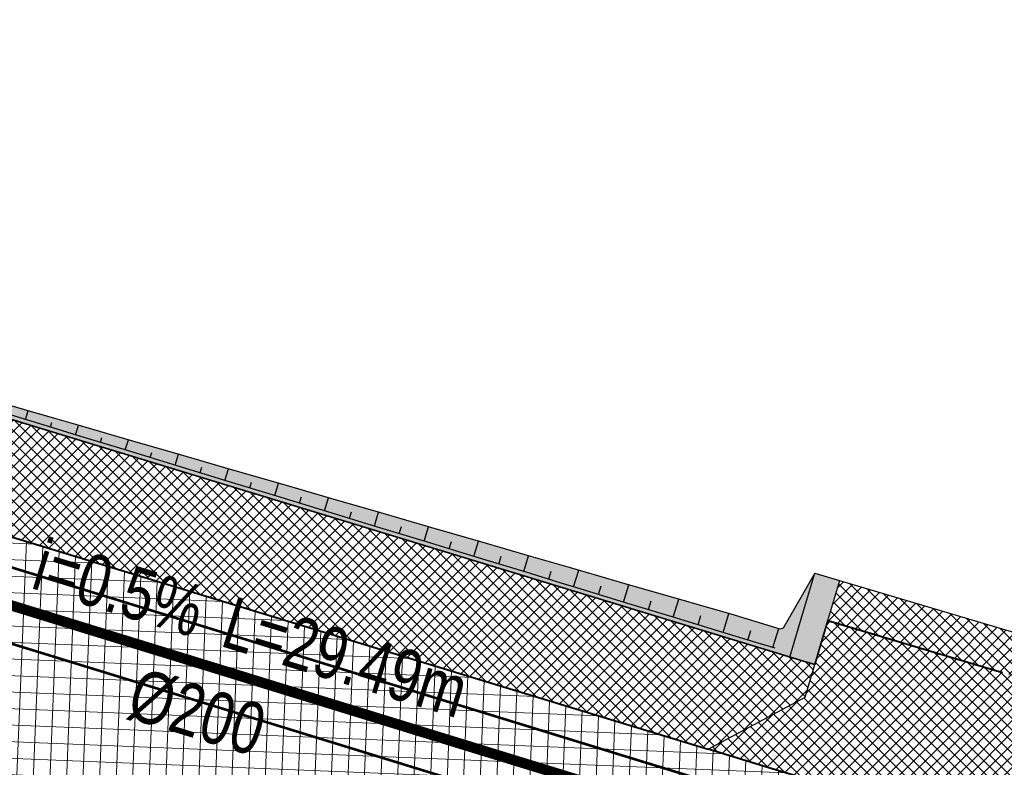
# Model space of a CAD drawing. Header units: metres. Extents: x 7331444 to 14836576, y 5479641 to 11132379.
# Tile 10 of 53: x 7417987 to 7418006, y 5566111 to 5566126. Entities that reach past the tile are written whole.
import ezdxf
from ezdxf.enums import TextEntityAlignment as Align

# ---------------------------------------------------------------- set-up
doc = ezdxf.new("R2010")
doc.units = ezdxf.units.M
doc.linetypes.add('1.5_0.5', pattern=[2, 1.5, -0.5])
doc.linetypes.add('DASHED', pattern=[0.75, 0.5, -0.25])
for name, color, linetype, lineweight in [('$Koncepcja', 10, 'Continuous', 35), ('$Wymiarowanie', 7, 'Continuous', 9), ('projekt KS', 44, 'Continuous', 30)]:
    doc.layers.add(name, color=color, linetype=linetype, lineweight=lineweight)
for name, color, linetype in [('$ODNOŚNIKI', 7, 'Continuous'), ('$wysarzenie', 7, 'Continuous'), ('C-DROGI-KORYTARZE', 7, 'Continuous'), ('Zakres', 7, 'Continuous')]:
    doc.layers.add(name, color=color, linetype=linetype)

# ---------------------------------------------------------------- blocks, each defined once
blk = doc.blocks.new('droga Potiebni')
at = {"layer": '$Koncepcja', "lineweight": 9, "transparency": 33554610}
h = blk.add_hatch(dxfattribs=at)
h.set_pattern_fill('ANSI37', color=253, scale=0.05)
h.set_pattern_definition([(45, (0, 0), (-0.1122532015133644, 0.1122532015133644), []), (135, (0, 0), (-0.1122532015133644, -0.1122532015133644), [])])
h.paths.add_polyline_path([(7418342.136191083, 5566068.521620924), (7418341.406388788, 5566067.771159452), (7418358.945224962, 5566067.782246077), (7418358.944750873, 5566068.532245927)])
edge = h.paths.add_edge_path()
edge.add_line((7418225.188944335, 5566066.654371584), (7418224.479174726, 5566065.879449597))
edge.add_line((7418224.479174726, 5566065.879449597), (7418271.463018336, 5566067.499672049))
edge.add_arc((7418285.145300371, 5565670.735509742), 397.0000067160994, 90.03621774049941, 91.97504351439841, ccw=False)
edge.add_line((7418284.894349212, 5566067.735437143), (7418335.299169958, 5566067.767298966))
edge.add_line((7418335.299169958, 5566067.767298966), (7418334.523200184, 5566068.516808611))
edge.add_line((7418334.523200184, 5566068.516808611), (7418284.893875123, 5566068.485436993))
edge.add_arc((7418285.145300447, 5565670.735505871), 397.7500105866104, 90.03621775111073, 91.975043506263)
edge.add_line((7418271.437170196, 5566068.249226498), (7418225.188944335, 5566066.654371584))
h.paths.add_polyline_path([(7418186.852285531, 5566065.332344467), (7418186.135887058, 5566064.550185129), (7418218.406082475, 5566065.670021), (7418217.611284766, 5566066.393058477)])
edge = h.paths.add_edge_path()
edge.add_line((7418145.709186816, 5566065.964820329), (7418144.84892375, 5566065.31860538))
edge.add_arc((7418165.883506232, 5566226.955687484), 162.9999999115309, 262.5855022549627, 271.9750435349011)
edge.add_line((7418171.501168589, 5566064.052520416), (7418180.069423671, 5566064.347993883))
edge.add_line((7418180.069423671, 5566064.347993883), (7418179.274625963, 5566065.07103136))
edge.add_line((7418179.274625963, 5566065.07103136), (7418171.475320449, 5566064.802074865))
edge.add_arc((7418165.883506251, 5566226.955687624), 162.2500000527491, 262.8573018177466, 271.97504352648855, ccw=False)
edge = h.paths.add_edge_path()
edge.add_line((7418092.703852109, 5566079.447643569), (7418099.899301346, 5566077.302837))
edge.add_line((7418099.899301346, 5566077.302837), (7418098.952632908, 5566076.806415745))
edge.add_line((7418098.952632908, 5566076.806415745), (7418100.676673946, 5566076.293585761))
edge.add_line((7418100.676673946, 5566076.293585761), (7418100.151921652, 5566077.227536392))
edge.add_line((7418100.151921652, 5566077.227536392), (7418107.355813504, 5566075.080213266))
edge.add_line((7418107.355813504, 5566075.080213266), (7418106.414771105, 5566074.586742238))
edge.add_line((7418106.414771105, 5566074.586742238), (7418119.410269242, 5566070.721125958))
edge.add_arc((7418165.883502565, 5566226.955674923), 162.9999868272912, 253.4344634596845, 254.1244864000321)
edge.add_line((7418121.295153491, 5566070.172784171), (7418120.76378477, 5566071.105524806))
edge.add_arc((7418125.781728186, 5566090.312614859), 19.85175217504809, 251.929895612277, 255.35846495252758, ccw=False)
edge.add_line((7418119.624103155, 5566071.439996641), (7418092.703852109, 5566079.447643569))
h.paths.add_polyline_path([(7418085.553761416, 5566081.574496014), (7418084.601663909, 5566081.075227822), (7418093.231720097, 5566078.508147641), (7418092.703852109, 5566079.447643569)])
h.paths.add_polyline_path([(7417955.25261023, 5566119.894205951), (7417954.731849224, 5566120.837222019), (7417952.072061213, 5566121.648727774), (7417950.917479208, 5566121.21686165)])
h.paths.add_polyline_path([(7417973.248931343, 5566114.415681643), (7417972.71968353, 5566115.349103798), (7417961.914985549, 5566118.645635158), (7417960.986873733, 5566118.167611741)])
h.paths.add_polyline_path([(7418004.335007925, 5566104.951195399), (7418003.833081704, 5566105.882974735), (7418000.350337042, 5566106.918945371), (7417979.939159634, 5566113.14642961), (7417978.998199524, 5566112.661788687), (7418000.133984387, 5566106.200823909)])
h.paths.add_polyline_path([(7418034.141393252, 5566096.105240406), (7418033.627149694, 5566097.02048766), (7418011.033960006, 5566103.741015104), (7418010.106381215, 5566103.254604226)])
h.paths.add_polyline_path([(7418049.982115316, 5566091.373093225), (7418049.44811808, 5566092.323497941), (7418040.828027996, 5566094.878528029), (7418039.903389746, 5566094.393659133)])
h.paths.add_polyline_path([(7418056.655125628, 5566090.170629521), (7418055.730487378, 5566089.685760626), (7418078.880751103, 5566082.776959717), (7418078.352883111, 5566083.716455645)])
edge = h.paths.add_edge_path()
edge.add_line((7417934.69042922, 5566226.177766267), (7417935.405242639, 5566226.953943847))
edge.add_arc((7417338.293490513, 5566199.336974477), 597.7500661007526, 2.648095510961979, 3.15946188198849)
edge.add_line((7417935.134982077, 5566232.282011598), (7417934.182876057, 5566249.584045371))
edge.add_line((7417934.182876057, 5566249.584045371), (7417933.434009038, 5566249.542836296))
edge.add_line((7417933.434009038, 5566249.542836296), (7417934.38612207, 5566232.240675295))
edge.add_arc((7417321.434714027, 5566198.43656751), 613.8828441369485, 2.590062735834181, 3.1566493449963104, ccw=False)
edge = h.paths.add_edge_path()
edge.add_line((7417935.291440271, 5566199.782434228), (7417936.0442969, 5566200.525805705))
edge.add_arc((7417365.660591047, 5566199.484340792), 570.3846566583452, 0.1046163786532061, 2.007149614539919)
edge.add_line((7417935.695296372, 5566219.461609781), (7417934.929794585, 5566220.174430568))
edge.add_arc((7417344.818711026, 5566199.50978982), 590.4727921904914, 0.02645570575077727, 2.0055767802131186, ccw=False)
edge = h.paths.add_edge_path()
edge.add_line((7417934.64721982, 5566145.274781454), (7417935.404415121, 5566146.082126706))
edge.add_line((7417935.404415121, 5566146.082126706), (7417935.994058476, 5566191.644613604))
edge.add_arc((7417913.758307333, 5566192.052268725), 22.23948766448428, 358.9496958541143, 362.5098428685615)
edge.add_line((7417935.976460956, 5566193.026158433), (7417935.267433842, 5566193.752194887))
edge.add_arc((7417338.29364139, 5566199.336976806), 596.9999151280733, 359.2626479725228, 359.464004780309, ccw=False)
edge.add_line((7417935.244120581, 5566191.654265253), (7417934.64721982, 5566145.274781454))
edge = h.paths.add_edge_path()
edge.add_line((7417935.859142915, 5566138.591439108), (7417934.931456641, 5566139.461500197))
edge.add_arc((7417957.622651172, 5566143.217787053), 23.00000000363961, 189.3994690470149, 238.5827673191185)
edge.add_line((7417945.633525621, 5566123.589723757), (7417945.137462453, 5566124.800877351))
edge.add_arc((7417957.62166217, 5566143.21679123), 22.24862077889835, 191.9989567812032, 235.866544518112, ccw=False)
h = blk.add_hatch(dxfattribs=at)
h.set_pattern_fill('ANSI37', color=253, scale=0.05)
h.set_pattern_definition([(45, (7418366.502168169, 5566070.787023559), (-0.1122532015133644, 0.1122532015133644), []), (135, (7418366.502168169, 5566070.787023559), (-0.1122532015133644, -0.1122532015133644), [])])
edge = h.paths.add_edge_path()
edge.add_line((7418126.193701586, 5566076.50210066), (7418126.028718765, 5566075.88403812))
edge.add_line((7418126.028718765, 5566075.88403812), (7418127.091665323, 5566074.049652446))
edge.add_arc((7418205.227787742, 5566388.18051369), 323.7027210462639, 256.0318580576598, 256.5401508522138)
edge.add_line((7418129.88147859, 5566073.368847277), (7418131.634956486, 5566074.505029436))
edge.add_line((7418131.634956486, 5566074.505029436), (7418131.76408197, 5566075.142562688))
edge.add_arc((7418166.195316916, 5566228.307697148), 156.9874783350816, 255.23781033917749, 257.3306262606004, ccw=False)
h.paths.add_polyline_path([(7418104.420617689, 5566082.900360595), (7418104.23507018, 5566082.277434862), (7418105.244155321, 5566080.412292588), (7418119.886141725, 5566076.056915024), (7418121.688969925, 5566077.074645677), (7418121.860701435, 5566077.717990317)])
h.paths.add_polyline_path([(7418075.935844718, 5566091.373388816), (7418075.734598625, 5566090.696836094), (7418076.716432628, 5566088.898094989), (7418091.40253502, 5566084.529594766), (7418093.268481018, 5566085.539508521), (7418093.4540364, 5566086.162460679)])
h.paths.add_polyline_path([(7418036.681386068, 5566103.049945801), (7418036.493178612, 5566102.417226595), (7418037.506104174, 5566100.561525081), (7418069.616051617, 5566091.010160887), (7418071.421374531, 5566091.97983957), (7418071.622620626, 5566092.656392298)])
h.paths.add_polyline_path([(7418006.780740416, 5566111.944528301), (7418006.595310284, 5566111.321145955), (7418007.608235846, 5566109.465444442), (7418030.317462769, 5566102.699844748), (7418032.179954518, 5566103.70023007), (7418032.324180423, 5566104.346031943)])
h.paths.add_polyline_path([(7417977.523674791, 5566118.588184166), (7417978.066085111, 5566118.423066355), (7418000.419594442, 5566111.603764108), (7418002.28208619, 5566112.604149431), (7418002.467408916, 5566113.227170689), (7417976.684746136, 5566121.091984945), (7417976.490881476, 5566120.444608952)])
h.paths.add_polyline_path([(7417966.316046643, 5566124.275538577), (7417966.115415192, 5566123.679005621), (7417967.077260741, 5566121.776605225), (7417967.843322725, 5566121.541686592), (7417969.860948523, 5566120.926176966), (7417970.329594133, 5566120.783110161), (7417972.179284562, 5566121.73307414), (7417972.380658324, 5566122.405169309)])
edge = h.paths.add_edge_path()
edge.add_line((7417960.017704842, 5566124.260774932), (7417961.855259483, 5566125.128517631))
edge.add_line((7417961.855259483, 5566125.128517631), (7417962.070148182, 5566125.772379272))
edge.add_line((7417962.070148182, 5566125.772379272), (7417957.805658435, 5566127.502725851))
edge.add_arc((7417996.717851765, 5566217.282811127), 97.85000000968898, 242.1726807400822, 246.56728317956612, ccw=False)
edge.add_arc((7417957.625297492, 5566143.219720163), 14.10294496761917, 190.1287739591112, 242.1668389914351, ccw=False)
edge.add_arc((7418040.068907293, 5566157.937750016), 97.849999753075, 179.2629770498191, 190.1229322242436, ccw=False)
edge.add_line((7417942.227003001, 5566159.19640654), (7417942.647062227, 5566191.840309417))
edge.add_arc((7417338.299895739, 5566199.337098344), 604.3936626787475, 359.2892953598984, 360.8237091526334)
edge.add_line((7417942.631100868, 5566208.025826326), (7417940.481320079, 5566207.994917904))
edge.add_arc((7417338.293559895, 5566199.33697791), 602.2499966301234, -0.7106499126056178, 0.8237119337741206, ccw=False)
edge.add_line((7417940.497232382, 5566191.867353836), (7417940.077188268, 5566159.224636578))
edge.add_arc((7418040.068907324, 5566157.937750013), 99.99999978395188, 179.2626479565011, 190.1229322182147)
edge.add_arc((7417957.6231303, 5566143.218137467), 16.25053326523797, 190.1238515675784, 242.2371733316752)
edge.add_arc((7417995.526063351, 5566214.688358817), 97.14932553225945, 242.0909433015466, 248.5614657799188)
edge = h.paths.add_edge_path()
edge.add_line((7418315.601277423, 5566075.154849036), (7418315.6016883, 5566074.504849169))
edge.add_line((7418315.6016883, 5566074.504849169), (7418317.102636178, 5566073.005797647))
edge.add_line((7418317.102636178, 5566073.005797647), (7418360.357815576, 5566073.033140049))
edge.add_arc((7418360.354022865, 5566079.033138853), 6.000000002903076, 270.0362177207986, 360.4009435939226)
edge.add_line((7418366.353875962, 5566079.075125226), (7418366.279309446, 5566089.7306798))
edge.add_line((7418366.279309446, 5566089.7306798), (7418364.255086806, 5566089.7306798))
edge.add_line((7418364.255086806, 5566089.7306798), (7418364.351359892, 5566079.017410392))
edge.add_arc((7418360.551513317, 5566078.983263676), 3.799999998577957, -89.96378230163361, 0.5148655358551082, ccw=False)
edge.add_line((7418360.553915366, 5566075.183264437), (7418315.601277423, 5566075.154849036))
h.paths.add_polyline_path([(7418282.662164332, 5566075.127874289), (7418282.67155895, 5566074.477707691), (7418284.193110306, 5566072.984389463), (7418309.602637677, 5566073.001056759), (7418311.1016892, 5566074.502004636), (7418311.101278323, 5566075.152004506)])
edge = h.paths.add_edge_path()
edge.add_line((7418260.677983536, 5566074.532170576), (7418260.701322, 5566073.893972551))
edge.add_line((7418260.701322, 5566073.893972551), (7418262.25513735, 5566072.449791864))
edge.add_line((7418262.25513735, 5566072.449791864), (7418271.28208129, 5566072.746553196))
edge.add_arc((7418285.145299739, 5565670.735532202), 402.2499842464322, 91.20311347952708, 91.97504354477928, ccw=False)
edge.add_line((7418276.699358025, 5566072.896838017), (7418278.172028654, 5566074.412691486))
edge.add_line((7418278.172028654, 5566074.412691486), (7418278.159943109, 5566075.059325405))
edge.add_arc((7418281.852594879, 5565771.190614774), 303.891146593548, 90.69623143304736, 92.00735069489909)
edge.add_line((7418271.207983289, 5566074.895275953), (7418260.677983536, 5566074.532170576))
edge = h.paths.add_edge_path()
edge.add_line((7418217.669552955, 5566070.897742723), (7418219.095879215, 5566072.43410387))
edge.add_line((7418219.095879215, 5566072.43410387), (7418219.070972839, 5566073.104707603))
edge.add_line((7418219.070972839, 5566073.104707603), (7418171.246133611, 5566071.448124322))
edge.add_arc((7418165.884479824, 5566226.968010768), 155.6122823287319, 258.9910797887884, 271.97452889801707, ccw=False)
edge.add_line((7418136.168475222, 5566074.219388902), (7418136.039231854, 5566073.581273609))
edge.add_line((7418136.039231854, 5566073.581273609), (7418137.216103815, 5566071.836438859))
edge.add_arc((7418165.878521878, 5566226.640124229), 157.4347967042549, 259.5102875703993, 271.9808144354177)
edge.add_line((7418171.320231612, 5566069.299401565), (7418217.669552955, 5566070.897742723))
h.paths.add_polyline_path([(7418223.568588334, 5566073.252447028), (7418223.592778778, 5566072.601119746), (7418225.149713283, 5566071.155693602), (7418254.761198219, 5566072.176835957), (7418256.204327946, 5566073.72952056), (7418256.180453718, 5566074.382369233)])
h = blk.add_hatch(dxfattribs=at)
h.set_pattern_fill('ANSI37', color=253, scale=0.05)
h.set_pattern_definition([(45, (74.76872321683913, -2.906981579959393), (-0.1122532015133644, 0.1122532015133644), []), (135, (74.76872321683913, -2.906981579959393), (-0.1122532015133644, -0.1122532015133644), [])])
h.paths.add_polyline_path([(7418007.260321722, 5566113.556793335), (7418002.947097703, 5566114.839796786), (7418002.719008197, 5566114.073001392), (7418007.032232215, 5566112.789997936)])
h = blk.add_hatch(dxfattribs=at)
h.set_pattern_fill('ANSI37', color=253, scale=0.05)
h.set_pattern_definition([(45, (-28.77779160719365, 11.58044310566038), (-0.1122532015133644, 0.1122532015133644), []), (135, (-28.77779160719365, 11.58044310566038), (-0.1122532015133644, -0.1122532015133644), [])])
h.paths.add_polyline_path([(7418004.241393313, 5566113.620155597), (7418002.719008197, 5566114.073001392), (7418002.28208619, 5566112.604149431), (7418000.41821336, 5566111.603022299), (7418007.608235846, 5566109.465444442), (7418006.595312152, 5566111.321152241), (7418007.032232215, 5566112.789997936)])
at = {"layer": '$Wymiarowanie', "lineweight": 9, "ltscale": 5, "transparency": 33554585}
h = blk.add_hatch(dxfattribs=at)
h.set_pattern_fill('ANSI37', color=253, scale=0.09999999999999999, angle=42.69633868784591)
h.set_pattern_definition([(87.6963386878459, (0, 0), (-0.3172434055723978, 0.01276211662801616), []), (177.6963386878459, (0, 0), (-0.01276211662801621, -0.3172434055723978), [])])
edge = h.paths.add_edge_path()
edge.add_line((7417938.676078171, 5566249.83129981), (7417934.182876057, 5566249.584045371))
edge.add_line((7417934.182876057, 5566249.584045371), (7417935.134982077, 5566232.282011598))
edge.add_arc((7417338.293555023, 5566199.336977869), 597.7500015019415, -0.7373520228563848, 3.159461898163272, ccw=False)
edge.add_line((7417935.994058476, 5566191.644613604), (7417935.374493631, 5566143.504119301))
edge.add_arc((7417957.622651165, 5566143.217787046), 22.24999999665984, 179.2626479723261, 253.0329649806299)
edge.add_line((7417951.129623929, 5566121.93626696), (7418000.350337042, 5566106.918945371))
edge.add_line((7418000.350337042, 5566106.918945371), (7418119.624103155, 5566071.439996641))
edge.add_arc((7418165.958122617, 5566227.538543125), 162.8299652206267, 253.4677718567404, 271.9417351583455)
edge.add_line((7418171.475320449, 5566064.802074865), (7418271.437170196, 5566068.249226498))
edge.add_arc((7418285.145300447, 5565670.735505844), 397.7500106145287, 90.03621775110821, 91.97504350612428, ccw=False)
edge.add_line((7418284.893875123, 5566068.485436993), (7418360.509094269, 5566068.533234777))
edge.add_arc((7418360.51288698, 5566062.533235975), 6.000000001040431, 0.7307032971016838, 90.03621772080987, ccw=False)
edge.add_line((7418366.512399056, 5566062.609752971), (7418366.353875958, 5566079.075125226))
edge.add_arc((7418360.354022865, 5566079.033138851), 5.999999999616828, -89.9637822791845, 0.40094362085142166, ccw=False)
edge.add_line((7418360.357815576, 5566073.033140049), (7418284.89103059, 5566072.985436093))
edge.add_arc((7418285.145300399, 5565670.735508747), 402.2500077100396, 90.0362177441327, 91.97504351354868)
edge.add_line((7418271.28208136, 5566072.746553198), (7418171.320231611, 5566069.299401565))
edge.add_arc((7418165.883506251, 5566226.955687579), 157.7500000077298, 253.4344634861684, 271.975043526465, ccw=False)
edge.add_line((7418120.907106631, 5566075.753220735), (7418001.648452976, 5566111.227674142))
edge.add_line((7418001.648452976, 5566111.227674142), (7417967.535706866, 5566121.635529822))
edge.add_arc((7417996.717851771, 5566217.282811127), 100.0000000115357, 242.1726807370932, 253.0329649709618, ccw=False)
edge.add_arc((7417957.46412342, 5566143.101983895), 16.07381722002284, 189.8158901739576, 242.4797227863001, ccw=False)
edge.add_arc((7418040.068907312, 5566157.937750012), 99.99999977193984, 179.2626479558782, 190.1229322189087, ccw=False)
edge.add_line((7417940.077188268, 5566159.224636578), (7417940.493685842, 5566191.586703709))
edge.add_arc((7417338.293556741, 5566199.336977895), 602.2499997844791, 359.2626479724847, 362.9105970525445)
edge.add_arc((7417945.758903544, 5566230.222487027), 6.000000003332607, 93.1594619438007, 182.9105970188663, ccw=False)
edge.add_line((7417945.428213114, 5566236.213367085), (7417948.423650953, 5566236.378712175))
edge.add_line((7417948.423650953, 5566236.378712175), (7417948.203248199, 5566240.371590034))
edge.add_line((7417948.203248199, 5566240.371590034), (7417945.215805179, 5566240.20668625))
edge.add_arc((7417944.885114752, 5566246.197566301), 5.999999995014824, 183.1594619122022, 273.15946191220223, ccw=False)
edge.add_line((7417938.894234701, 5566245.866875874), (7417938.676078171, 5566249.83129981))
at = {"lineweight": 9, "transparency": 33554610}
h = blk.add_hatch(color=253, dxfattribs=at)
h.dxf.hatch_style = 1
h.paths.add_polyline_path([(7417998.201868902, 5566114.962396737), (7417994.910044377, 5566115.915647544), (7417991.211397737, 5566116.986706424), (7417988.979004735, 5566117.633165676), (7417985.703624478, 5566118.58165453), (7417982.99708621, 5566119.360514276), (7417980.860995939, 5566119.941565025), (7417978.751668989, 5566120.461363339), (7418001.988746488, 5566113.371692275), (7418002.059399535, 5566113.609214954), (7418002.467850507, 5566114.982352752), (7418001.861978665, 5566113.929665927), (7418001.802667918, 5566113.909645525)])
h = blk.add_hatch(color=253, dxfattribs=at)
h.dxf.hatch_style = 1
h.paths.add_polyline_path([(7418002.719008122, 5566114.073001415), (7418002.947097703, 5566114.839796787), (7418002.467850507, 5566114.982352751), (7418002.239761, 5566114.215557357), (7418001.988746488, 5566113.371692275), (7418002.268663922, 5566113.286288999), (7418002.467408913, 5566113.22717069)])
at = {"layer": '$Koncepcja', "color": 253, "lineweight": 40}
blk.add_line((7417977.523674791, 5566118.588184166), (7418000.419269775, 5566111.602699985), dxfattribs=at)
at = {"layer": '$Koncepcja', "color": 253, "lineweight": 35, "ltscale": 7}
blk.add_line((7418002.467408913, 5566113.227170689, 431.1059160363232), (7418002.719008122, 5566114.073001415, 431.1059160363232), dxfattribs=at)
at = {"layer": '$Koncepcja', "color": 253, "lineweight": 35, "ltscale": 7, "flags": 128}
blk.add_lwpolyline([(7417976.684746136, 5566121.091984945), (7418002.268663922, 5566113.286288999), (7418002.467408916, 5566113.227170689)], dxfattribs=at)
at = {"layer": '$Koncepcja', "color": 253, "linetype": 'DASHED', "lineweight": 40, "ltscale": 7, "elevation": 431.1059160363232, "flags": 128}
blk.add_lwpolyline([(7418002.719008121, 5566114.073001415), (7418007.032232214, 5566112.789997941)], dxfattribs=at)
at = {"layer": '$Koncepcja', "color": 253, "linetype": 'DASHED', "lineweight": 40, "ltscale": 7, "flags": 128}
blk.add_lwpolyline([(7418007.605351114, 5566109.455746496), (7418001.648452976, 5566111.227674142), (7418000.419269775, 5566111.602699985)], dxfattribs=at)
at = {"color": 253, "lineweight": 25}
for p, q in [((7418002.467850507, 5566114.982352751, 431.1059160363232), (7418007.739568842, 5566113.414237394, 431.1059160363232)), ((7418001.988161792, 5566113.369726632, 431.1059160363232), (7418002.239761, 5566114.215557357, 431.1059160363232)), ((7418002.28208619, 5566112.604149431, 431.1059160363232), (7418002.467408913, 5566113.227170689, 431.1059160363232))]:
    blk.add_line(p, q, dxfattribs=at)
at = {"color": 253, "lineweight": 25, "elevation": 431.1059160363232, "flags": 128}
for points in [[(7418002.239761, 5566114.215557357), (7418002.467850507, 5566114.982352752)], [(7418002.719008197, 5566114.073001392), (7418002.947097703, 5566114.839796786)], [(7418000.419594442, 5566111.603764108), (7418002.28208619, 5566112.604149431)]]:
    blk.add_lwpolyline(points, dxfattribs=at)
at = {"layer": 'C-DROGI-KORYTARZE', "color": 253, "linetype": 'Continuous', "lineweight": -3}
for p, q in [((7417987.359408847, 5566117.918768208, 431.2333326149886), (7417986.402936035, 5566118.210589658, 431.2425819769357)), ((7417987.359408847, 5566117.918768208, 430.9333326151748), (7417986.402936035, 5566118.210589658, 430.942581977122)), ((7417987.410822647, 5566118.087281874, 431.1158718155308), (7417986.450188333, 5566118.365463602, 431.1346286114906)), ((7417987.336063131, 5566117.842250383, 431.2333326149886), (7417986.379590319, 5566118.134071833, 431.2425819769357)), ((7417987.336063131, 5566117.842250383, 430.9333326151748), (7417986.379590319, 5566118.134071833, 430.942581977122)), ((7417987.336063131, 5566117.842250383, 431.2333326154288), (7417986.379590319, 5566118.134071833, 431.2425819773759)), ((7417987.336063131, 5566117.842250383, 430.8233326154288), (7417986.379590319, 5566118.134071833, 430.8325819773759)), ((7417987.318017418, 5566117.931396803, 431.2337328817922), (7417987.369251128, 5566118.099320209, 431.1166835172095)), ((7417987.876878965, 5566117.952320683, 431.1067718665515), (7417987.410822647, 5566118.087281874, 431.1158718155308)), ((7417987.800100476, 5566117.700671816, 431.2288452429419), (7417987.336063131, 5566117.842250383, 431.2333326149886)), ((7417987.800100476, 5566117.700671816, 430.9288452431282), (7417987.336063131, 5566117.842250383, 430.9333326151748)), ((7417987.800100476, 5566117.700671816, 431.2288452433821), (7417987.336063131, 5566117.842250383, 431.2333326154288)), ((7417987.800100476, 5566117.700671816, 430.8188452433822), (7417987.336063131, 5566117.842250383, 430.8233326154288)), ((7417987.823446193, 5566117.777189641, 431.2288452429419), (7417987.359408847, 5566117.918768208, 431.2333326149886)), ((7417987.823446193, 5566117.777189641, 430.9288452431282), (7417987.359408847, 5566117.918768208, 430.9333326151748)), ((7417987.796205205, 5566117.785500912, 431.2291086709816), (7417987.82286233, 5566117.872872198, 431.1682073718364)), ((7417988.371456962, 5566117.809100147, 431.0971150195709), (7417987.876878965, 5566117.952320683, 431.1067718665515)), ((7417988.292535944, 5566117.550428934, 431.2240832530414), (7417987.800100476, 5566117.700671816, 431.2288452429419)), ((7417988.292535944, 5566117.550428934, 430.9240832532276), (7417987.800100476, 5566117.700671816, 430.9288452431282)), ((7417988.292535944, 5566117.550428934, 431.2240832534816), (7417987.800100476, 5566117.700671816, 431.2288452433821)), ((7417988.292535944, 5566117.550428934, 430.8140832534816), (7417987.800100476, 5566117.700671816, 430.8188452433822)), ((7417988.31588166, 5566117.626946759, 431.2240832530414), (7417987.823446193, 5566117.777189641, 431.2288452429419)), ((7417988.31588166, 5566117.626946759, 430.9240832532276), (7417987.823446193, 5566117.777189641, 430.9288452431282)), ((7417988.27439299, 5566117.639605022, 431.2244844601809), (7417988.329787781, 5566117.821166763, 431.09792862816)), ((7417989.332091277, 5566117.530918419, 431.0783582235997), (7417988.371456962, 5566117.809100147, 431.0971150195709)), ((7417989.249008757, 5566117.258607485, 431.2148338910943), (7417988.292535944, 5566117.550428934, 431.2240832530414)), ((7417989.249008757, 5566117.258607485, 430.9148338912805), (7417988.292535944, 5566117.550428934, 430.9240832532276)), ((7417989.249008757, 5566117.258607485, 431.2148338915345), (7417988.292535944, 5566117.550428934, 431.2240832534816)), ((7417989.249008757, 5566117.258607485, 430.8048338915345), (7417988.292535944, 5566117.550428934, 430.8140832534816)), ((7417989.272354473, 5566117.33512531, 431.2148338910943), (7417988.31588166, 5566117.626946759, 431.2240832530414)), ((7417989.272354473, 5566117.33512531, 430.9148338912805), (7417988.31588166, 5566117.626946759, 430.9240832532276)), ((7417988.752580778, 5566117.493709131, 431.2198602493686), (7417988.781318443, 5566117.587899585, 431.1542057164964)), ((7417989.230768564, 5566117.34781324, 431.2152360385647), (7417989.290324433, 5566117.543013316, 431.0791737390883)), ((7417990.292725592, 5566117.252736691, 431.0596014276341), (7417989.332091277, 5566117.530918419, 431.0783582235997)), ((7417990.228827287, 5566117.043303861, 431.2055845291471), (7417989.272354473, 5566117.33512531, 431.2148338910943)), ((7417990.228827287, 5566117.043303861, 430.9055845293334), (7417989.272354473, 5566117.33512531, 430.9148338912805)), ((7417989.708956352, 5566117.201917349, 431.210611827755), (7417989.739774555, 5566117.302926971, 431.1402040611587)), ((7417990.187144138, 5566117.056021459, 431.2059876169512), (7417990.250861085, 5566117.264859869, 431.0604188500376)), ((7417990.20548157, 5566116.966786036, 431.2055845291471), (7417989.249008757, 5566117.258607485, 431.2148338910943)), ((7417990.20548157, 5566116.966786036, 430.9055845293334), (7417989.249008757, 5566117.258607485, 430.9148338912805)), ((7417990.20548157, 5566116.966786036, 431.2055845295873), (7417989.249008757, 5566117.258607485, 431.2148338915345)), ((7417990.20548157, 5566116.966786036, 430.7955845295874), (7417989.249008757, 5566117.258607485, 430.8048338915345)), ((7417991.253359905, 5566116.974554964, 431.0408446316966), (7417990.292725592, 5566117.252736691, 431.0596014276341)), ((7417991.161954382, 5566116.674964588, 431.1963351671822), (7417990.20548157, 5566116.966786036, 431.2055845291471)), ((7417991.161954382, 5566116.674964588, 430.8963351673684), (7417990.20548157, 5566116.966786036, 430.9055845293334)), ((7417991.161954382, 5566116.674964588, 431.1963351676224), (7417990.20548157, 5566116.966786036, 431.2055845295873)), ((7417991.161954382, 5566116.674964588, 430.7863351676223), (7417990.20548157, 5566116.966786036, 430.7955845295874)), ((7417991.185300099, 5566116.751482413, 431.1963351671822), (7417990.228827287, 5566117.043303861, 431.2055845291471)), ((7417991.185300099, 5566116.751482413, 430.8963351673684), (7417990.228827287, 5566117.043303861, 430.9055845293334)), ((7417990.665331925, 5566116.910125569, 431.2013634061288), (7417990.698230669, 5566117.017954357, 431.1262024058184)), ((7417991.143519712, 5566116.764229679, 431.1967391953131), (7417991.211397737, 5566116.986706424, 431.0416639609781)), ((7417992.213994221, 5566116.696373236, 431.0220878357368), (7417991.253359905, 5566116.974554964, 431.0408446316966)), ((7417992.141772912, 5566116.459660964, 431.187085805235), (7417991.185300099, 5566116.751482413, 431.1963351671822)), ((7417992.141772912, 5566116.459660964, 430.8870858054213), (7417991.185300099, 5566116.751482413, 430.8963351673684)), ((7417991.621707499, 5566116.618333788, 431.1921149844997), (7417991.656686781, 5566116.732981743, 431.1122007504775)), ((7417992.099895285, 5566116.472437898, 431.1874907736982), (7417992.17193439, 5566116.708552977, 431.0229090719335)), ((7417993.174628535, 5566116.418191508, 431.0033310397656), (7417992.213994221, 5566116.696373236, 431.0220878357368)), ((7417992.118427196, 5566116.383143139, 431.187085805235), (7417991.161954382, 5566116.674964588, 431.1963351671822)), ((7417992.118427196, 5566116.383143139, 430.8870858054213), (7417991.161954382, 5566116.674964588, 430.8963351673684)), ((7417992.118427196, 5566116.383143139, 431.1870858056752), (7417991.161954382, 5566116.674964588, 431.1963351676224)), ((7417992.118427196, 5566116.383143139, 430.7770858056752), (7417991.161954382, 5566116.674964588, 430.7863351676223)), ((7417993.074900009, 5566116.09132169, 431.1778364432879), (7417992.118427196, 5566116.383143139, 431.187085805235)), ((7417993.074900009, 5566116.09132169, 430.8778364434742), (7417992.118427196, 5566116.383143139, 430.8870858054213)), ((7417993.074900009, 5566116.09132169, 431.1778364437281), (7417992.118427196, 5566116.383143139, 431.1870858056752)), ((7417993.074900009, 5566116.09132169, 430.7678364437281), (7417992.118427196, 5566116.383143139, 430.7770858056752)), ((7417993.098245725, 5566116.167839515, 431.1778364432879), (7417992.141772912, 5566116.459660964, 431.187085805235)), ((7417993.098245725, 5566116.167839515, 430.8778364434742), (7417992.141772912, 5566116.459660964, 430.8870858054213)), ((7417992.578083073, 5566116.326542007, 431.1828665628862), (7417992.615142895, 5566116.44800913, 431.0981990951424)), ((7417993.056270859, 5566116.180646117, 431.1782423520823), (7417993.132471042, 5566116.43039953, 431.0041541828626)), ((7417994.135262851, 5566116.140009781, 430.9845742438), (7417993.174628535, 5566116.418191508, 431.0033310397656)), ((7417994.054718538, 5566115.876018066, 431.1685870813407), (7417993.098245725, 5566116.167839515, 431.1778364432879)), ((7417994.054718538, 5566115.876018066, 430.868587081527), (7417993.098245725, 5566116.167839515, 430.8778364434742)), ((7417993.534458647, 5566116.034750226, 431.1736181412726), (7417993.573599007, 5566116.163036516, 431.0841974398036)), ((7417994.012646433, 5566115.888854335, 431.1689939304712), (7417994.093007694, 5566116.152246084, 430.9853992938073)), ((7417995.095897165, 5566115.861828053, 430.9658174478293), (7417994.135262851, 5566116.140009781, 430.9845742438)), ((7417994.031372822, 5566115.799500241, 431.1685870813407), (7417993.074900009, 5566116.09132169, 431.1778364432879)), ((7417994.031372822, 5566115.799500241, 430.868587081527), (7417993.074900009, 5566116.09132169, 430.8778364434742)), ((7417994.031372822, 5566115.799500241, 431.1685870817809), (7417993.074900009, 5566116.09132169, 431.1778364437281)), ((7417994.031372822, 5566115.799500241, 430.7585870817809), (7417993.074900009, 5566116.09132169, 430.7678364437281)), ((7417994.987845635, 5566115.507678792, 431.1593377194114), (7417994.031372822, 5566115.799500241, 431.1685870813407)), ((7417994.987845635, 5566115.507678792, 430.8593377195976), (7417994.031372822, 5566115.799500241, 430.868587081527)), ((7417994.987845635, 5566115.507678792, 431.1593377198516), (7417994.031372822, 5566115.799500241, 431.1685870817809)), ((7417994.987845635, 5566115.507678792, 430.7493377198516), (7417994.031372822, 5566115.799500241, 430.7585870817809)), ((7417995.011191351, 5566115.584196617, 431.1593377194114), (7417994.054718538, 5566115.876018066, 431.1685870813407)), ((7417995.011191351, 5566115.584196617, 430.8593377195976), (7417994.054718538, 5566115.876018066, 430.868587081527)), ((7417994.490834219, 5566115.742958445, 431.1643697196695), (7417994.53205512, 5566115.878063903, 431.0701957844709)), ((7417994.969022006, 5566115.597062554, 431.1597455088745), (7417995.053544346, 5566115.874092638, 430.9666444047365)), ((7417996.056531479, 5566115.583646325, 430.9470606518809), (7417995.095897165, 5566115.861828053, 430.9658174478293)), ((7417995.967664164, 5566115.292375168, 431.1500883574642), (7417995.011191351, 5566115.584196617, 431.1593377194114)), ((7417995.967664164, 5566115.292375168, 430.8500883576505), (7417995.011191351, 5566115.584196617, 430.8593377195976)), ((7417995.447209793, 5566115.451166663, 431.1551212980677), (7417995.490511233, 5566115.593091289, 431.0561941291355)), ((7417995.92539758, 5566115.305270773, 431.1504970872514), (7417996.014080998, 5566115.59593919, 430.9478895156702)), ((7417997.017165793, 5566115.305464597, 430.9283038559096), (7417996.056531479, 5566115.583646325, 430.9470606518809)), ((7417995.944318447, 5566115.215857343, 431.1500883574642), (7417994.987845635, 5566115.507678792, 431.1593377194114)), ((7417995.944318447, 5566115.215857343, 430.8500883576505), (7417994.987845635, 5566115.507678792, 430.8593377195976)), ((7417995.944318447, 5566115.215857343, 431.1500883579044), (7417994.987845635, 5566115.507678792, 431.1593377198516)), ((7417995.944318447, 5566115.215857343, 430.7400883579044), (7417994.987845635, 5566115.507678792, 430.7493377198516)), ((7417996.90079126, 5566114.924035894, 431.1408389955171), (7417995.944318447, 5566115.215857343, 431.1500883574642)), ((7417996.90079126, 5566114.924035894, 430.8408389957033), (7417995.944318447, 5566115.215857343, 430.8500883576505)), ((7417996.90079126, 5566114.924035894, 431.1408389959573), (7417995.944318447, 5566115.215857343, 431.1500883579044)), ((7417996.90079126, 5566114.924035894, 430.7308389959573), (7417995.944318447, 5566115.215857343, 430.7400883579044)), ((7417996.924136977, 5566115.000553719, 431.1408389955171), (7417995.967664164, 5566115.292375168, 431.1500883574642)), ((7417996.924136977, 5566115.000553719, 430.8408389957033), (7417995.967664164, 5566115.292375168, 430.8500883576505)), ((7417996.403585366, 5566115.159374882, 431.1458728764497), (7417996.448967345, 5566115.308118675, 431.0421924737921)), ((7417996.881773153, 5566115.013478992, 431.1412486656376), (7417996.974617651, 5566115.317785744, 430.9291346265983)), ((7417997.779829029, 5566115.084611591, 430.9134125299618), (7417997.017165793, 5566115.305464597, 430.9283038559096)), ((7417997.683496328, 5566114.768871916, 431.1334957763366), (7417996.924136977, 5566115.000553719, 431.1408389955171)), ((7417997.683496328, 5566114.768871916, 430.8334957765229), (7417996.924136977, 5566115.000553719, 430.8408389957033)), ((7417997.35996094, 5566114.867583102, 431.1366244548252), (7417997.407423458, 5566115.023146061, 431.0281908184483)), ((7417997.977800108, 5566115.027282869, 430.9095470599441), (7417997.779829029, 5566115.084611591, 430.9134125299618)), ((7417997.838148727, 5566114.721687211, 431.1320002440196), (7417997.935154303, 5566115.039632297, 430.9103797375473)), ((7417998.938434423, 5566114.749101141, 430.8907902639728), (7417997.977800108, 5566115.027282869, 430.9095470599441)), ((7417997.660150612, 5566114.692354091, 431.1334957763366), (7417996.90079126, 5566114.924035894, 431.1408389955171)), ((7417997.660150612, 5566114.692354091, 430.8334957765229), (7417996.90079126, 5566114.924035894, 430.8408389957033)), ((7417997.660150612, 5566114.692354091, 431.1334957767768), (7417996.90079126, 5566114.924035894, 431.1408389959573)), ((7417997.660150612, 5566114.692354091, 430.7234957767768), (7417996.90079126, 5566114.924035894, 430.7308389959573)), ((7417997.857264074, 5566114.632214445, 431.1315896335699), (7417997.660150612, 5566114.692354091, 431.1334957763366)), ((7417997.857264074, 5566114.632214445, 430.8315896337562), (7417997.660150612, 5566114.692354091, 430.8334957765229)), ((7417997.857264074, 5566114.632214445, 431.1315896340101), (7417997.660150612, 5566114.692354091, 431.1334957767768)), ((7417997.857264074, 5566114.632214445, 430.7215896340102), (7417997.660150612, 5566114.692354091, 430.7234957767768)), ((7417997.88060979, 5566114.70873227, 431.1315896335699), (7417997.683496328, 5566114.768871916, 431.1334957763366)), ((7417997.88060979, 5566114.70873227, 430.8315896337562), (7417997.683496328, 5566114.768871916, 430.8334957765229)), ((7417998.813736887, 5566114.340392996, 431.1223402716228), (7417997.857264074, 5566114.632214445, 431.1315896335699)), ((7417998.813736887, 5566114.340392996, 430.822340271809), (7417997.857264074, 5566114.632214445, 430.8315896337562)), ((7417998.813736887, 5566114.340392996, 431.122340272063), (7417997.857264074, 5566114.632214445, 431.1315896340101)), ((7417998.813736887, 5566114.340392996, 430.712340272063), (7417997.857264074, 5566114.632214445, 430.7215896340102)), ((7417998.837082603, 5566114.416910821, 431.1223402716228), (7417997.88060979, 5566114.70873227, 431.1315896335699)), ((7417998.837082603, 5566114.416910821, 430.822340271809), (7417997.88060979, 5566114.70873227, 430.8315896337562)), ((7417998.316336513, 5566114.57579132, 431.1273760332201), (7417998.365879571, 5566114.738173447, 431.0141891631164)), ((7417998.7945243, 5566114.42989543, 431.1227518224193), (7417998.895690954, 5566114.761478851, 430.8916248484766)), ((7417999.899753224, 5566114.473162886, 430.8704696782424), (7417998.938434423, 5566114.749101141, 430.8907902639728)), ((7417999.272696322, 5566114.284004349, 431.1181277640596), (7417999.324475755, 5566114.453716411, 430.9998316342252)), ((7417999.750866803, 5566114.138113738, 431.1135037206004), (7417999.856848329, 5566114.485478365, 430.8713766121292)), ((7418000.256573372, 5566114.37098429, 430.8627724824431), (7417999.899753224, 5566114.473162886, 430.8704696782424)), ((7417999.770209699, 5566114.048571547, 431.1130909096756), (7417998.813736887, 5566114.340392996, 431.1223402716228)), ((7417999.770209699, 5566114.048571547, 430.8130909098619), (7417998.813736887, 5566114.340392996, 430.822340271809)), ((7417999.770209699, 5566114.048571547, 431.1130909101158), (7417998.813736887, 5566114.340392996, 431.122340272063)), ((7417999.770209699, 5566114.048571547, 430.7030909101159), (7417998.813736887, 5566114.340392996, 430.712340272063)), ((7417999.793555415, 5566114.125089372, 431.1130909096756), (7417998.837082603, 5566114.416910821, 431.1223402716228)), ((7417999.793555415, 5566114.125089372, 430.8130909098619), (7417998.837082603, 5566114.416910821, 430.822340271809)), ((7418000.861147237, 5566114.19747114, 430.8499772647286), (7418000.256573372, 5566114.37098429, 430.8627724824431)), ((7418000.148508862, 5566114.016792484, 431.1096584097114), (7417999.793555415, 5566114.125089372, 431.1130909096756)), ((7418000.148508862, 5566114.016792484, 430.8096584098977), (7417999.793555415, 5566114.125089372, 430.8130909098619)), ((7418000.229033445, 5566113.992224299, 431.1088797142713), (7418000.28327015, 5566114.169990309, 430.9849696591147)), ((7418000.707203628, 5566113.846333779, 431.1042556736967), (7418000.818105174, 5566114.209824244, 430.8508882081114)), ((7418001.491873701, 5566114.004102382, 430.8444704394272), (7418000.861147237, 5566114.19747114, 430.8499772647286)), ((7418000.125163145, 5566113.940274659, 431.1096584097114), (7417999.770209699, 5566114.048571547, 431.1130909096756)), ((7418000.125163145, 5566113.940274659, 430.8096584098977), (7417999.770209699, 5566114.048571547, 430.8130909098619)), ((7418000.125163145, 5566113.940274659, 431.1096584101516), (7417999.770209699, 5566114.048571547, 431.1130909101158)), ((7418000.125163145, 5566113.940274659, 430.6996584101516), (7417999.770209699, 5566114.048571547, 430.7030909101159)), ((7418000.726682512, 5566113.756750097, 431.1038415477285), (7418000.125163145, 5566113.940274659, 431.1096584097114)), ((7418000.726682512, 5566113.756750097, 430.8038415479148), (7418000.125163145, 5566113.940274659, 430.8096584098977)), ((7418000.726682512, 5566113.756750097, 431.1038415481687), (7418000.125163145, 5566113.940274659, 431.1096584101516)), ((7418000.726682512, 5566113.756750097, 430.6938415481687), (7418000.125163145, 5566113.940274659, 430.6996584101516)), ((7418000.750028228, 5566113.833267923, 431.1038415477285), (7418000.148508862, 5566114.016792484, 431.1096584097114)), ((7418000.750028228, 5566113.833267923, 430.8038415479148), (7418000.148508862, 5566114.016792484, 430.8096584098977)), ((7418001.185433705, 5566113.700424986, 431.0996310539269), (7418001.240903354, 5566113.882232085, 430.9729041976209)), ((7418001.802667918, 5566113.909645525, 430.8412319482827), (7418001.491873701, 5566114.004102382, 430.8444704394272)), ((7418001.663669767, 5566113.554514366, 431.095006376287), (7418001.774621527, 5566113.918169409, 430.841524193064)), ((7418001.357669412, 5566113.564234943, 431.0977397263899), (7418000.726682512, 5566113.756750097, 431.1038415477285)), ((7418001.357669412, 5566113.564234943, 430.7977397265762), (7418000.726682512, 5566113.756750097, 430.8038415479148)), ((7418001.357669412, 5566113.564234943, 431.0977397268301), (7418000.726682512, 5566113.756750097, 431.1038415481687)), ((7418001.357669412, 5566113.564234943, 430.6877397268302), (7418000.726682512, 5566113.756750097, 430.6938415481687)), ((7418001.381015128, 5566113.640752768, 431.0977397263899), (7418000.750028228, 5566113.833267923, 431.1038415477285)), ((7418001.381015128, 5566113.640752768, 430.7977397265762), (7418000.750028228, 5566113.833267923, 430.8038415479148)), ((7418001.683155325, 5566113.464928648, 431.0945921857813), (7418001.357669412, 5566113.564234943, 431.0977397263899)), ((7418001.683155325, 5566113.464928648, 430.7945921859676), (7418001.357669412, 5566113.564234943, 430.7977397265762)), ((7418001.683155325, 5566113.464928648, 431.0945921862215), (7418001.357669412, 5566113.564234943, 431.0977397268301)), ((7418001.683155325, 5566113.464928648, 430.6845921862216), (7418001.357669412, 5566113.564234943, 430.6877397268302)), ((7418001.706501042, 5566113.541446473, 431.0945921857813), (7418001.381015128, 5566113.640752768, 431.0977397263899)), ((7418001.706501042, 5566113.541446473, 430.7945921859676), (7418001.381015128, 5566113.640752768, 430.7977397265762))]:
    blk.add_line(p, q, dxfattribs=at)
at = {"layer": 'C-DROGI-KORYTARZE', "color": 253, "linetype": 'Continuous', "lineweight": -3, "elevation": 431.1059160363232, "flags": 128}
blk.add_lwpolyline([(7418002.467850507, 5566114.982352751), (7418001.861978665, 5566113.929665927)], dxfattribs=at)
at = {"layer": 'C-DROGI-KORYTARZE', "color": 253, "linetype": 'Continuous', "lineweight": -3, "flags": 128}
blk.add_lwpolyline([(7418001.861978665, 5566113.929665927), (7418001.802667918, 5566113.909645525)], dxfattribs=at)
blk = doc.blocks.new('P. KS')
at = {"layer": 'projekt KS', "color": 7, "const_width": 0.2, "elevation": 3856.500000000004}
blk.add_lwpolyline([(7418004.539392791, 5566108.977868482), (7417977.297392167, 5566117.363744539)], dxfattribs=at)

msp = doc.modelspace()

# ---------------------------------------------------------------- linework, layer by layer
at = {"color": 6, "lineweight": 50}
msp.add_circle((7417939.891438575, 5566137.207564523), 86496.15429247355, dxfattribs=at)
at = {"layer": 'Zakres', "color": 6, "linetype": '1.5_0.5', "lineweight": 20, "const_width": 0.05, "flags": 128}
for points in [[(7417938.889114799, 5566155.0526605), (7417939.04462817, 5566153.327205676), (7417940.657164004, 5566136.152168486), (7417941.267427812, 5566135.035670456), (7417954.381211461, 5566125.634843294), (7417977.029041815, 5566118.177866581), (7418005.221533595, 5566109.500300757), (7418025.235936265, 5566103.448129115), (7418051.515769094, 5566096.022536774), (7418081.616853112, 5566087.007925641), (7418102.243616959, 5566080.832440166), (7418129.973680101, 5566072.871285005), (7418144.503889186, 5566070.046828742), (7418174.562887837, 5566068.982971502), (7418231.760709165, 5566071.016742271), (7418283.336367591, 5566071.597897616), (7418333.325980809, 5566072.331913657), (7418365.838681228, 5566072.878255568), (7418365.914251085, 5566054.930189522), (7418366.419561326, 5566023.141295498), (7418366.538721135, 5566015.749842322), (7418366.869959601, 5565991.857765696), (7418367.092588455, 5565965.119427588), (7418367.395424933, 5565945.882776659), (7418359.916515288, 5565945.920008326)], [(7417937.500490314, 5566154.899011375), (7417937.659610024, 5566153.196288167), (7417939.728583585, 5566135.339411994), (7417940.223329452, 5566134.061581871), (7417953.739759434, 5566124.372111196), (7417976.604158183, 5566116.843827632), (7418004.812994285, 5566108.161231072), (7418024.84295213, 5566102.104355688), (7418051.124584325, 5566094.678254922), (7418081.215208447, 5566085.666776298), (7418101.849671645, 5566079.488985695), (7418129.646319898, 5566071.508714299), (7418144.344585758, 5566068.6515903), (7418174.563002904, 5566067.582090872), (7418231.793475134, 5566069.617022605), (7418283.354532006, 5566070.198013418), (7418333.348019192, 5566070.932086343), (7418364.444662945, 5566071.454632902), (7418364.514297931, 5566054.916116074), (7418365.019738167, 5566023.119044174), (7418365.138877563, 5566015.728855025), (7418365.470040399, 5565991.842233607), (7418365.692680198, 5565965.102580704), (7418365.973099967, 5565947.289874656), (7418359.871814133, 5565947.320248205)]]:
    msp.add_lwpolyline(points, dxfattribs=at)

# ---------------------------------------------------------------- block references
at = {"layer": '$wysarzenie'}
msp.add_blockref('droga Potiebni', (0, 0), dxfattribs=at)
msp.add_blockref('P. KS', (0, 0))

# ---------------------------------------------------------------- texts
at = {"layer": '$ODNOŚNIKI', "width": 0.8}
msp.add_text('i=0.5%', height=1, rotation=-17, dxfattribs=at).set_placement((7417990.546, 5566113.7407), align=Align.RIGHT)
for s, p in [('L=29.49m', (7417991.0242, 5566113.5945)), ('%%C200', (7417989.213342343, 5566112.225714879))]:
    msp.add_text(s, height=1, rotation=-17, dxfattribs=at).set_placement(p)

doc.saveas('drawing.dxf')
